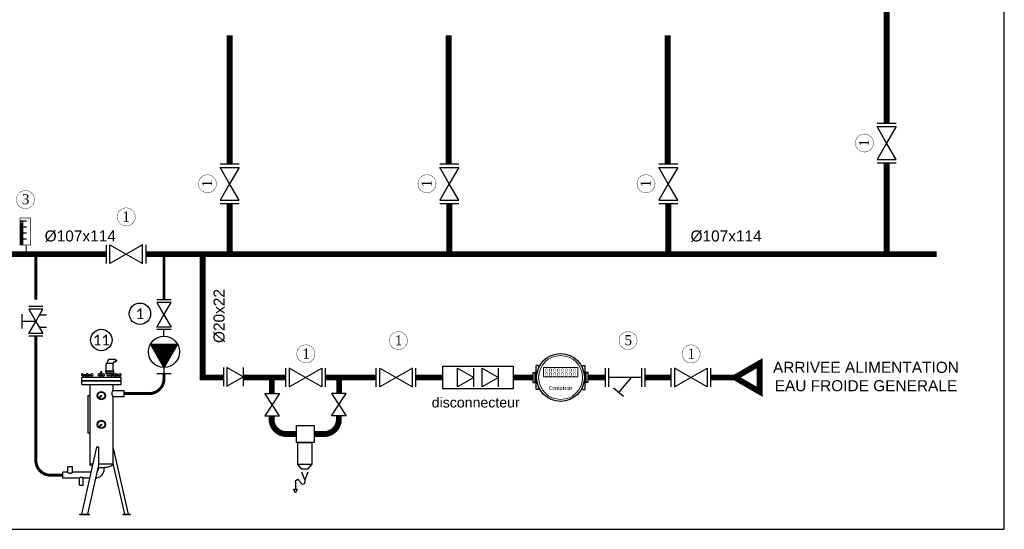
# Model space of a CAD drawing. Extents: x -18402 to 10376, y -5092 to 34139.
# Tile 2 of 78: x -17928 to -17259, y -407 to -60. Entities that reach past the tile are written whole.
import ezdxf
from ezdxf.enums import TextEntityAlignment as Align

# ---------------------------------------------------------------- set-up
doc = ezdxf.new("R2010")
doc.units = 0
for name, color, linetype in [('1', 7, 'Continuous'), ('CADRE', 7, 'Continuous'), ('RETOUR', 5, 'Continuous'), ('TRAITCONSTRUCTION', 7, 'Continuous'), ('Vannes', 7, 'Continuous')]:
    doc.layers.add(name, color=color, linetype=linetype)
doc.layers.add('RETOUR PRIMAIRE', color=7, linetype='Continuous', true_color=0x6f00ff)
doc.styles.add('ARIAL', font='arial.ttf')
doc.styles.add('Isocrate', font='calibri.ttf')

# ---------------------------------------------------------------- blocks, each defined once
blk = doc.blocks.new("vanne d'isolement")
for p, q in [((1.28, 2.7), (-1.28, 2.7)), ((1.28, 2.22), (-1.28, 2.22)), ((-1.28, 2.22), (0, 0)), ((0, 0), (1.28, 2.22)), ((-1.28, -2.22), (0, 0)), ((0, 0), (1.28, -2.22)), ((1.28, -2.22), (-1.28, -2.22)), ((1.28, -2.7), (-1.28, -2.7))]:
    blk.add_line(p, q)
blk = doc.blocks.new('thermomètre')
at = {"color": 7}
for p, q in [((0.82, 4.55), (-0.04, 4.55)), ((0.39, 4.42), (0.82, 4.42)), ((0.82, 4.28), (0.39, 4.28)), ((0.39, 4.14), (0.82, 4.14)), ((0.82, 3.72), (-0.04, 3.72)), ((0.82, 2.9), (-0.04, 2.9)), ((0.82, 4), (0.39, 4)), ((0.39, 3.86), (0.82, 3.86)), ((0.39, 3.59), (0.82, 3.59)), ((0.82, 3.45), (0.39, 3.45)), ((0.39, 3.31), (0.82, 3.31)), ((0.82, 3.17), (0.39, 3.17)), ((0.39, 3.03), (0.82, 3.03)), ((0.39, 2.76), (0.82, 2.76)), ((0.82, 2.07), (-0.04, 2.07)), ((0.82, 2.62), (0.39, 2.62)), ((0.39, 2.48), (0.82, 2.48)), ((0.82, 2.34), (0.39, 2.34)), ((0.39, 2.2), (0.82, 2.2)), ((0.39, 1.93), (0.82, 1.93)), ((0.82, 1.79), (0.39, 1.79)), ((0.39, 1.65), (0.82, 1.65)), ((0.82, 1.51), (0.39, 1.51)), ((0.39, 1.37), (0.82, 1.37))]:
    blk.add_line(p, q, dxfattribs=at)
at = {"color": 7, "const_width": 0.1}
blk.add_lwpolyline([(0.82, 1.24), (-0.6, 1.24), (-0.6, 4.9), (0.82, 4.9)], close=True, dxfattribs=at)
blk.add_lwpolyline([(0, 0), (0, 1.24)], dxfattribs=at)
blk = doc.blocks.new("débit d'extraction")
blk.add_circle((0, 0), 15)
at = {"style": 'Isocrate'}
blk.add_attdef('DEBIT', text='', height=12, dxfattribs=at).set_placement((0, 0), align=Align.MIDDLE_CENTER)
blk = doc.blocks.new('Compteur')
at = {"linetype": 'Continuous'}
for p, q in [((-2.98, 1.63), (-3.3, 1.63)), ((-3.3, -1.63), (-3.3, 1.63)), ((-2.98, 1.63), (-2.98, 1.29)), ((2.98, 1.29), (2.98, 1.63)), ((2.98, 1.63), (3.3, 1.63)), ((3.3, 1.63), (3.3, -1.63)), ((-3.77, 0.67), (-3.77, -0.67)), ((-3.77, 0.67), (-3.44, 0.67)), ((-3.3, 0.79), (-3.44, 0.67)), ((-3.44, -0.67), (-3.44, 0.67)), ((3.3, 0.79), (3.44, 0.67)), ((3.77, 0.67), (3.44, 0.67)), ((3.44, 0.67), (3.44, -0.67)), ((3.77, -0.67), (3.77, 0.67)), ((-3.77, -0.67), (-3.44, -0.67)), ((-3.3, -0.79), (-3.44, -0.67)), ((-2.98, -1.29), (-2.98, -1.63)), ((2.98, -1.63), (2.98, -1.29)), ((3.3, -0.79), (3.44, -0.67)), ((3.77, -0.67), (3.44, -0.67)), ((-2.98, -1.63), (-3.3, -1.63)), ((2.98, -1.63), (3.3, -1.63))]:
    blk.add_line(p, q, dxfattribs=at)
at = {"linetype": 'Continuous', "lineweight": 0}
for p, q in [((2.36, 1.34), (-2.33, 1.34)), ((-2.33, 1.34), (-2.33, 0.07)), ((2.36, 0.07), (2.36, 1.34)), ((-2.33, 0.07), (2.36, 0.07))]:
    blk.add_line(p, q, dxfattribs=at)
at = {"linetype": 'Continuous', "lineweight": 0, "const_width": 0.067}
for points in [[(-2.05, 1.17), (-2.05, 0.77)], [(-2.05, 0.63), (-2.05, 0.23)], [(-1.99, 1.22), (-1.8, 1.22)], [(-1.99, 0.71), (-1.8, 0.71)], [(-1.99, 0.18), (-1.8, 0.18)], [(-1.73, 1.17), (-1.73, 0.77)], [(-1.73, 0.63), (-1.73, 0.23)], [(-1.52, 1.17), (-1.52, 0.77)], [(-1.52, 0.63), (-1.52, 0.23)], [(-1.46, 1.22), (-1.27, 1.22)], [(-1.46, 0.71), (-1.27, 0.71)], [(-1.46, 0.18), (-1.27, 0.18)], [(-1.2, 1.17), (-1.2, 0.77)], [(-1.2, 0.63), (-1.2, 0.23)], [(-0.97, 1.17), (-0.97, 0.77)], [(-0.97, 0.63), (-0.97, 0.23)], [(-0.9, 1.22), (-0.72, 1.22)], [(-0.9, 0.71), (-0.72, 0.71)], [(-0.9, 0.18), (-0.72, 0.18)], [(-0.64, 1.17), (-0.64, 0.77)], [(-0.64, 0.63), (-0.64, 0.23)], [(-0.43, 1.17), (-0.43, 0.77)], [(-0.43, 0.63), (-0.43, 0.23)], [(-0.37, 1.22), (-0.18, 1.22)], [(-0.37, 0.71), (-0.18, 0.71)], [(-0.37, 0.18), (-0.18, 0.18)], [(-0.11, 1.17), (-0.11, 0.77)], [(-0.11, 0.63), (-0.11, 0.23)], [(0.09, 1.17), (0.09, 0.77)], [(0.09, 0.63), (0.09, 0.23)], [(0.16, 1.22), (0.34, 1.22)], [(0.16, 0.71), (0.34, 0.71)], [(0.16, 0.18), (0.34, 0.18)], [(0.41, 1.17), (0.41, 0.77)], [(0.41, 0.63), (0.41, 0.23)], [(0.63, 1.17), (0.63, 0.77)], [(0.63, 0.63), (0.63, 0.23)], [(0.69, 1.22), (0.88, 1.22)], [(0.69, 0.71), (0.88, 0.71)], [(0.69, 0.18), (0.88, 0.18)], [(0.95, 1.17), (0.95, 0.77)], [(0.95, 0.63), (0.95, 0.23)], [(1.18, 1.17), (1.18, 0.77)], [(1.18, 0.63), (1.18, 0.23)], [(1.24, 1.22), (1.43, 1.22)], [(1.24, 0.71), (1.43, 0.71)], [(1.24, 0.18), (1.43, 0.18)], [(1.5, 1.17), (1.5, 0.77)], [(1.5, 0.63), (1.5, 0.23)], [(1.72, 1.17), (1.72, 0.77)], [(1.72, 0.63), (1.72, 0.23)], [(1.78, 1.22), (1.96, 1.22)], [(1.78, 0.71), (1.96, 0.71)], [(1.78, 0.18), (1.96, 0.18)], [(2.04, 1.17), (2.04, 0.77)], [(2.04, 0.63), (2.04, 0.23)]]:
    blk.add_lwpolyline(points, dxfattribs=at)
at = {"linetype": 'Continuous'}
blk.add_circle((0, 0), 3.25, dxfattribs=at)
at = {"linetype": 'Continuous', "lineweight": 0}
blk.add_circle((0, 0), 2.98, dxfattribs=at)
at = {"linetype": 'Continuous', "lineweight": 0, "style": 'Isocrate'}
blk.add_text('Compteur', height=0.5, dxfattribs=at).set_placement((0.01, -1.43), align=Align.MIDDLE_CENTER)
blk = doc.blocks.new('disconnecteur')
for p, q in [((2, 1.28), (2, -1.28)), ((2, 0), (4.22, 1.28)), ((4.22, -1.28), (2, 0)), ((4.22, 1.28), (4.22, -1.28)), ((5.36, 1.28), (5.36, -1.28)), ((5.36, 0), (7.58, 1.28)), ((7.58, -1.28), (5.36, 0)), ((7.58, 1.28), (7.58, -1.28))]:
    blk.add_line(p, q)
blk.add_lwpolyline([(0, 1.54), (9.58, 1.54), (9.58, -1.54), (0, -1.54)], close=True)
blk = doc.blocks.new('filtre')
for p, q in [((2.52, 2.59), (1.15, 1.45)), ((3.52, 0), (1.87, 1.98)), ((0, -1.28), (0, 1.28)), ((0.48, -1.28), (0.48, 1.28)), ((4.93, 0), (0.48, 0)), ((4.93, -1.28), (4.93, 1.28)), ((5.41, -1.28), (5.41, 1.28))]:
    blk.add_line(p, q)
blk = doc.blocks.new('clapet')
for p, q in [((-1.28, 2.7), (1.28, 2.7)), ((0, 2.7), (-1.28, 0.48)), ((1.28, 0.48), (0, 2.7)), ((-1.28, 0.48), (1.28, 0.48)), ((-1.28, 0), (1.28, 0))]:
    blk.add_line(p, q)

msp = doc.modelspace()

# ---------------------------------------------------------------- hatches: boundary and pattern name
at = {"layer": 'TRAITCONSTRUCTION', "linetype": 'Continuous'}
h = msp.add_hatch(dxfattribs=at)
h.set_pattern_fill('_U', color=256, scale=3.75, angle=1665, style=0, pattern_type=0)
h.set_pattern_definition([(225, (-18231.44867, 447.5887), (-0.33991476, 0.33991476), [])])
h.paths.add_polyline_path([(-17839.239, -280.86), (-17830.072, -296.738), (-17820.904, -280.86)])

# ---------------------------------------------------------------- linework, layer by layer
at = {"color": 7, "const_width": 0.25}
for points in [[(-17354.16, -150.389, 1), (-17354.16, -138.139, 1)], [(-17800.546, -178.069, 1), (-17800.546, -165.819, 1)], [(-17651.364, -178.069, 1), (-17651.364, -165.819, 1)], [(-17502.562, -178.069, 1), (-17502.562, -165.819, 1)], [(-17930.342, -182.713, 1), (-17918.092, -182.713, 1)], [(-17849.591, -194.485, -1), (-17861.841, -194.485, -1)], [(-17676.906, -278.513, 1), (-17664.656, -278.513, 1)], [(-17520.898, -278.513, 1), (-17508.648, -278.513, 1)], [(-17739.788, -287.595, 1), (-17727.538, -287.595, 1)], [(-17478.044, -287.595, 1), (-17465.794, -287.595, 1)]]:
    msp.add_lwpolyline(points, format="xyb", close=True, dxfattribs=at)
at = {"layer": '1', "color": 7}
for p, q in [((-17864.545, -294), (-17868.951, -294)), ((-17868.049, -291.634), (-17868.857, -294)), ((-17863.045, -291.375), (-17867.63, -291.375)), ((-17864.545, -298.406), (-17864.545, -294.094)), ((-17864.076, -292.875), (-17863.045, -292.875)), ((-17863.045, -292.875), (-17863.045, -291.375)), ((-17863.045, -291.563), (-17862.857, -291.75)), ((-17862.857, -292.5), (-17863.045, -292.688)), ((-17862.857, -291.75), (-17862.857, -292.5)), ((-17862.295, -291.75), (-17862.857, -291.75)), ((-17862.857, -292.5), (-17862.295, -292.5)), ((-17862.295, -291.75), (-17862.295, -292.5)), ((-17873, -301.61), (-17873, -299.906)), ((-17872.25, -301.61), (-17872.25, -299.906)), ((-17869.795, -299.344), (-17869.42, -298.406)), ((-17869.795, -299.344), (-17869.795, -299.531)), ((-17864.17, -299.344), (-17869.795, -299.344)), ((-17869.607, -299.719), (-17869.795, -299.531)), ((-17869.795, -299.531), (-17864.17, -299.531)), ((-17864.357, -299.719), (-17869.607, -299.719)), ((-17869.607, -299.719), (-17869.607, -300.656)), ((-17869.607, -300.656), (-17864.392, -300.656)), ((-17869.42, -298.406), (-17869.42, -294.469)), ((-17868.875, -300.656), (-17868.875, -302.063)), ((-17865.125, -300.656), (-17865.125, -301.61)), ((-17864.369, -299.719), (-17864.563, -299.719)), ((-17864.17, -299.344), (-17864.545, -298.406)), ((-17864.392, -299.719), (-17864.392, -300.656)), ((-17864.357, -299.719), (-17864.17, -299.531)), ((-17864.17, -299.531), (-17864.17, -299.344)), ((-17859.265, -303.656), (-17885.984, -303.656)), ((-17885.984, -305.906), (-17885.984, -303.656)), ((-17859.265, -305.906), (-17885.984, -305.906)), ((-17859.265, -306.094), (-17885.984, -306.094)), ((-17885.984, -308.344), (-17885.984, -306.094)), ((-17882.562, -303.382), (-17885.187, -303.382)), ((-17885.187, -303.382), (-17885.187, -303.656)), ((-17884.662, -303.382), (-17884.662, -303.039)), ((-17884.4, -301.675), (-17884.334, -301.61)), ((-17884.4, -302.05), (-17884.4, -301.675)), ((-17884.4, -301.675), (-17883.35, -301.675)), ((-17883.875, -301.675), (-17884.4, -301.741)), ((-17883.35, -301.741), (-17884.4, -301.872)), ((-17883.35, -301.872), (-17884.4, -302.003)), ((-17884.334, -301.61), (-17883.415, -301.61)), ((-17884.245, -302.069), (-17883.505, -302.069)), ((-17883.35, -302.003), (-17883.875, -302.069)), ((-17883.35, -301.675), (-17883.415, -301.61)), ((-17883.35, -302.05), (-17883.35, -301.675)), ((-17883.087, -302.988), (-17883.087, -303.119)), ((-17883.087, -303.382), (-17883.087, -303.039)), ((-17882.562, -303.382), (-17882.562, -303.656)), ((-17879.201, -303.382), (-17881.826, -303.382)), ((-17881.826, -303.382), (-17881.826, -303.656)), ((-17881.301, -303.382), (-17881.301, -303.039)), ((-17881.039, -301.675), (-17880.973, -301.61)), ((-17881.039, -302.05), (-17881.039, -301.675)), ((-17881.039, -301.675), (-17879.989, -301.675)), ((-17880.514, -301.675), (-17881.039, -301.741)), ((-17879.989, -301.741), (-17881.039, -301.872)), ((-17879.989, -301.872), (-17881.039, -302.003)), ((-17880.973, -301.61), (-17880.054, -301.61)), ((-17880.884, -302.069), (-17880.144, -302.069)), ((-17879.989, -302.003), (-17880.514, -302.069)), ((-17879.989, -301.675), (-17880.054, -301.61)), ((-17879.989, -302.05), (-17879.989, -301.675)), ((-17879.726, -302.988), (-17879.726, -303.119)), ((-17879.726, -303.382), (-17879.726, -303.039)), ((-17879.201, -303.382), (-17879.201, -303.656)), ((-17873.937, -303.382), (-17873.937, -303.656)), ((-17871.312, -303.382), (-17873.937, -303.382)), ((-17873.412, -303.382), (-17873.412, -303.039)), ((-17873.15, -301.675), (-17873.084, -301.61)), ((-17872.625, -301.675), (-17873.15, -301.741)), ((-17873.15, -301.675), (-17872.1, -301.675)), ((-17873.15, -302.05), (-17873.15, -301.675)), ((-17872.1, -301.741), (-17873.15, -301.872)), ((-17872.1, -301.872), (-17873.15, -302.003)), ((-17873.084, -301.61), (-17872.165, -301.61)), ((-17872.995, -302.069), (-17872.255, -302.069)), ((-17872.1, -302.003), (-17872.625, -302.069)), ((-17872.1, -301.675), (-17872.165, -301.61)), ((-17872.1, -302.05), (-17872.1, -301.675)), ((-17871.837, -302.988), (-17871.837, -303.119)), ((-17871.837, -303.382), (-17871.837, -303.039)), ((-17871.312, -303.382), (-17871.312, -303.656)), ((-17868.875, -302.063), (-17866.948, -302.063)), ((-17867.984, -302.063), (-17867.984, -303.656)), ((-17866.048, -303.382), (-17863.423, -303.382)), ((-17866.048, -303.382), (-17866.048, -303.656)), ((-17865.523, -302.988), (-17865.523, -303.119)), ((-17865.523, -303.382), (-17865.523, -303.039)), ((-17865.261, -301.675), (-17865.195, -301.61)), ((-17864.211, -301.675), (-17865.261, -301.675)), ((-17865.261, -302.05), (-17865.261, -301.675)), ((-17865.261, -301.741), (-17864.211, -301.872)), ((-17865.261, -301.872), (-17864.211, -302.003)), ((-17865.261, -302.003), (-17864.736, -302.069)), ((-17864.276, -301.61), (-17865.195, -301.61)), ((-17864.366, -302.069), (-17865.106, -302.069)), ((-17864.736, -301.675), (-17864.211, -301.741)), ((-17864.211, -301.675), (-17864.276, -301.61)), ((-17864.211, -302.05), (-17864.211, -301.675)), ((-17863.948, -303.382), (-17863.948, -303.039)), ((-17863.423, -303.382), (-17863.423, -303.656)), ((-17862.687, -303.382), (-17860.062, -303.382)), ((-17862.687, -303.382), (-17862.687, -303.656)), ((-17862.162, -302.988), (-17862.162, -303.119)), ((-17862.162, -303.382), (-17862.162, -303.039)), ((-17861.9, -301.675), (-17861.834, -301.61)), ((-17860.85, -301.675), (-17861.9, -301.675)), ((-17861.9, -302.05), (-17861.9, -301.675)), ((-17861.9, -301.741), (-17860.85, -301.872)), ((-17861.9, -301.872), (-17860.85, -302.003)), ((-17861.9, -302.003), (-17861.375, -302.069)), ((-17860.915, -301.61), (-17861.834, -301.61)), ((-17861.005, -302.069), (-17861.745, -302.069)), ((-17861.375, -301.675), (-17860.85, -301.741)), ((-17860.85, -301.675), (-17860.915, -301.61)), ((-17860.85, -302.05), (-17860.85, -301.675)), ((-17860.587, -303.382), (-17860.587, -303.039)), ((-17860.062, -303.382), (-17860.062, -303.656)), ((-17859.265, -305.906), (-17859.265, -303.656)), ((-17859.265, -308.344), (-17859.265, -306.094)), ((-17885.984, -308.344), (-17859.265, -308.344)), ((-17880.514, -308.344), (-17880.514, -362.344)), ((-17864.736, -308.344), (-17864.736, -311.625)), ((-17864.736, -308.344), (-17864.736, -312.563)), ((-17864.736, -312.563), (-17857.231, -312.563)), ((-17881.92, -315.844), (-17881.92, -341.156)), ((-17881.92, -315.844), (-17880.514, -315.844)), ((-17874.031, -317.531), (-17872.812, -315.938)), ((-17874.031, -317.531), (-17872.625, -316.125)), ((-17864.736, -316.5), (-17864.736, -362.344)), ((-17864.736, -316.5), (-17857.231, -316.5)), ((-17881.92, -341.156), (-17880.514, -341.156)), ((-17874.031, -337.125), (-17872.812, -335.531)), ((-17874.031, -337.125), (-17872.625, -335.719)), ((-17875.855, -350.906), (-17886.138, -396.563)), ((-17874.312, -350.906), (-17875.855, -350.906)), ((-17874.312, -361.969), (-17874.312, -350.906)), ((-17864.736, -350.719), (-17854.41, -396.563)), ((-17892.167, -364.313), (-17895.355, -364.313)), ((-17895.355, -368.063), (-17895.355, -364.313)), ((-17892.167, -368.063), (-17892.167, -364.313)), ((-17874.315, -361.968), (-17882.106, -396.563)), ((-17880.514, -362.344), (-17878.431, -362.344)), ((-17874.594, -365.531), (-17874.594, -364.704)), ((-17874.399, -362.344), (-17864.736, -362.344)), ((-17870.656, -365.719), (-17870.656, -364.704)), ((-17864.733, -361.968), (-17856.942, -396.563)), ((-17895.355, -368.063), (-17898.687, -368.063)), ((-17887.526, -372), (-17898.687, -372)), ((-17879.719, -368.063), (-17892.167, -368.063)), ((-17887.526, -376.705), (-17887.526, -372)), ((-17880.605, -372), (-17884.995, -372)), ((-17884.995, -376.705), (-17884.995, -372))]:
    msp.add_line(p, q, dxfattribs=at)
for points in [[(-17864.736, -312.563, 0.2098004), (-17864.974, -312.667, 0.0951897), (-17865.266, -313.139, 0.0519151), (-17865.423, -313.728, 0.0391463), (-17865.486, -314.531, 0.0391463), (-17865.423, -315.335, 0.051915), (-17865.266, -315.924, 0.0951896), (-17864.974, -316.395, 0.2098002), (-17864.736, -316.5, 0.2098001)], [(-17880.514, -362.344, 0.2158598), (-17880.218, -362.998, 0.0885601), (-17878.774, -363.871, 0.044436)], [(-17874.924, -364.676, 0.0368009), (-17871.141, -364.752, 0.042955), (-17867.929, -364.303, 0.0814793), (-17865.211, -363.193, 0.2608427), (-17864.736, -362.344, 0.2608415)], [(-17895.355, -368.063, 0.2429553), (-17895.282, -368.203, 0.0830392), (-17894.888, -368.394, 0.0412287), (-17894.415, -368.492, 0.0303168), (-17893.761, -368.531, 0.0303168), (-17893.106, -368.492, 0.0412287), (-17892.634, -368.394, 0.0830391), (-17892.239, -368.203, 0.242955), (-17892.167, -368.063, 0.242955)], [(-17884.995, -372, 0.242032), (-17885.053, -371.888, 0.0834128), (-17885.366, -371.735, 0.0415079), (-17885.741, -371.657, 0.0305393), (-17886.261, -371.625, 0.0305393), (-17886.78, -371.657, 0.0415078), (-17887.156, -371.735, 0.0834125), (-17887.469, -371.888, 0.2420311), (-17887.526, -372, 0.2420322)]]:
    msp.add_lwpolyline(points, format="xyb", dxfattribs=at)
for points in [[(-17887.344, -397.031), (-17887.344, -396.563), (-17880.969, -396.563), (-17880.969, -397.031)], [(-17857.751, -397.031), (-17857.751, -396.563), (-17853.064, -396.563), (-17853.064, -397.031)]]:
    msp.add_lwpolyline(points, close=True, dxfattribs=at)
for centre, radius in [((-17872.625, -315.938), 2.812), ((-17872.625, -315.938), 2.438), ((-17872.625, -313.781), 0.0938), ((-17873.75, -317.813), 0.188), ((-17872.625, -315.938), 0.188), ((-17871.5, -317.813), 0.188), ((-17872.625, -335.531), 2.812), ((-17872.625, -335.531), 2.438), ((-17872.625, -333.375), 0.0938), ((-17873.75, -337.406), 0.188), ((-17872.625, -335.531), 0.188), ((-17871.5, -337.406), 0.188)]:
    msp.add_circle(centre, radius, dxfattribs=at)
for centre, radius, start, end in [((-17868.951, -294.469), 0.469, 90.000002, 180.000005), ((-17867.63, -291.844), 0.469, 90.000002, 153.434954), ((-17862.926, -294.017), 1.621, 135.211641, 182.713339), ((-17872.625, -299.906), 0.375, 0, 180.000005), ((-17885.515, -301.741), 0.656, 12.020009, 278.627622), ((-17885.319, -303.039), 0.656, 0, 98.626928), ((-17884.245, -301.413), 0.656, 194.477506, 270.000001), ((-17883.505, -301.413), 0.656, 270.000001, 345.522495), ((-17882.431, -303.039), 0.656, 81.373071, 180.000005), ((-17882.234, -301.741), 0.656, 86.518785, 168.363289), ((-17882.154, -301.741), 0.656, 12.020009, 278.627622), ((-17882.234, -301.741), 0.656, 261.373144, 273.481211), ((-17881.958, -303.039), 0.656, 0, 98.626928), ((-17880.884, -301.413), 0.656, 194.477506, 270.000001), ((-17880.144, -301.413), 0.656, 270.000001, 345.522495), ((-17879.07, -303.039), 0.656, 81.373071, 180.000005), ((-17878.873, -301.741), 0.656, 261.373144, 168.363289), ((-17874.265, -301.741), 0.656, 12.020009, 281.621677), ((-17874.069, -303.039), 0.656, 0, 98.626928), ((-17872.995, -301.413), 0.656, 194.477506, 270.000001), ((-17872.255, -301.413), 0.656, 270.000001, 345.522495), ((-17871.181, -303.039), 0.656, 81.373071, 180.000005), ((-17870.984, -301.741), 0.656, 261.373144, 168.363289), ((-17866.376, -301.741), 0.656, 11.636711, 278.626857), ((-17866.179, -303.039), 0.656, 359.999983, 98.626928), ((-17865.106, -301.413), 0.656, 194.477506, 270.000001), ((-17864.366, -301.413), 0.656, 270.000001, 345.522495), ((-17863.292, -303.039), 0.656, 81.373071, 180.000005), ((-17863.095, -301.741), 0.656, 261.372379, 167.979992), ((-17863.015, -301.741), 0.656, 11.636711, 93.481213), ((-17863.015, -301.741), 0.656, 266.51879, 278.626857), ((-17862.819, -303.039), 0.656, 359.999983, 98.626928), ((-17861.745, -301.413), 0.656, 194.477506, 270.000001), ((-17861.005, -301.413), 0.656, 270.000001, 345.522495), ((-17859.931, -303.039), 0.656, 81.373071, 180.000005), ((-17859.734, -301.741), 0.656, 261.372379, 167.979992), ((-17876.937, -365.719), 6.281, 273.335865, 0.000003), ((-17877.125, -365.531), 2.531, 307.996589, 0.000003)]:
    msp.add_arc(centre, radius, start, end, dxfattribs=at)
at = {"layer": 'CADRE'}
msp.add_lwpolyline([(-18401.552, -406.786), (-17259.116, -406.786), (-17259.116, 626.996), (-18401.552, 626.996)], close=True, dxfattribs=at)
at = {"layer": 'RETOUR', "const_width": 4}
for points in [[(-17339.055, -130.748), (-17339.055, -43.323)], [(-17785.44, -158.429), (-17785.44, -71.004)], [(-17636.658, -158.429), (-17636.658, -71.004)], [(-17487.856, -158.429), (-17487.856, -71.004)], [(-17339.055, -157.779), (-17339.055, -219.805)], [(-17785.44, -185.459), (-17785.44, -219.805)], [(-17636.258, -185.459), (-17636.258, -219.805)], [(-17487.457, -185.459), (-17487.457, -219.805)], [(-17941.971, -219.805), (-17869.244, -219.805)], [(-17842.214, -219.805), (-17305.15, -219.805)], [(-17789.717, -303.61), (-17803.848, -303.61), (-17803.848, -219.805)], [(-17747.459, -303.61), (-17776.202, -303.61)], [(-17756.784, -303.61), (-17756.784, -314.597)], [(-17685.923, -303.61), (-17720.429, -303.61)], [(-17711.051, -303.61), (-17711.051, -314.597)], [(-17640.646, -303.61), (-17658.893, -303.61)], [(-17640.646, -303.61), (-17658.893, -303.61)], [(-17579.486, -303.61), (-17592.723, -303.61)], [(-17592.723, -303.61), (-17579.486, -303.61)], [(-17541.748, -303.61), (-17530.355, -303.61)], [(-17530.355, -303.61), (-17541.748, -303.61)], [(-17485.715, -303.61), (-17503.325, -303.61)], [(-17442.129, -303.61), (-17458.685, -303.61)], [(-17756.973, -329.677), (-17756.973, -332.033)], [(-17711.239, -329.677), (-17711.239, -332.033)], [(-17746.973, -342.033), (-17740.086, -342.033)], [(-17721.239, -342.033), (-17728.126, -342.033)]]:
    msp.add_lwpolyline(points, dxfattribs=at)
msp.add_lwpolyline([(-17425.394, -293.948), (-17442.129, -303.61), (-17425.394, -313.272)], close=True, dxfattribs=at)
for points in [[(-17746.973, -342.033), (-17746.973, -342.033, -0.4142136), (-17756.973, -332.033), (-17756.973, -332.033)], [(-17721.239, -342.033), (-17721.239, -342.033, 0.4142136), (-17711.239, -332.033), (-17711.239, -332.033)]]:
    msp.add_lwpolyline(points, format="xyb", dxfattribs=at)
at = {"layer": 'RETOUR PRIMAIRE', "const_width": 2}
for points in [[(-17917.125, -219.805), (-17917.125, -250.829)], [(-17830.072, -250.829), (-17830.072, -219.805)]]:
    msp.add_lwpolyline(points, dxfattribs=at)
for points in [[(-17917.125, -275.599), (-17917.125, -360.031, 0.4142136), (-17907.125, -370.031), (-17898.687, -370.031)], [(-17830.072, -301.204), (-17830.072, -304.531, -0.4142136), (-17840.072, -314.531), (-17857.231, -314.531)]]:
    msp.add_lwpolyline(points, format="xyb", dxfattribs=at)
at = {"layer": 'TRAITCONSTRUCTION', "color": 7}
for p, q in [((-17345.472, -130.748), (-17332.637, -130.748)), ((-17345.472, -133.148), (-17332.637, -133.148)), ((-17339.055, -144.264), (-17345.472, -133.148)), ((-17332.637, -133.148), (-17339.055, -144.264)), ((-17339.055, -144.264), (-17345.472, -155.379)), ((-17332.637, -155.379), (-17339.055, -144.264)), ((-17791.858, -158.429), (-17779.023, -158.429)), ((-17642.675, -158.429), (-17629.841, -158.429)), ((-17493.874, -158.429), (-17481.039, -158.429)), ((-17345.472, -155.379), (-17332.637, -155.379)), ((-17345.472, -157.779), (-17332.637, -157.779)), ((-17791.858, -160.829), (-17779.023, -160.829)), ((-17785.44, -171.944), (-17791.858, -160.829)), ((-17779.023, -160.829), (-17785.44, -171.944)), ((-17642.675, -160.829), (-17629.841, -160.829)), ((-17636.258, -171.944), (-17642.675, -160.829)), ((-17629.841, -160.829), (-17636.258, -171.944)), ((-17493.874, -160.829), (-17481.039, -160.829)), ((-17487.457, -171.944), (-17493.874, -160.829)), ((-17481.039, -160.829), (-17487.457, -171.944)), ((-17785.44, -171.944), (-17791.858, -183.059)), ((-17779.023, -183.059), (-17785.44, -171.944)), ((-17636.258, -171.944), (-17642.675, -183.059)), ((-17629.841, -183.059), (-17636.258, -171.944)), ((-17487.457, -171.944), (-17493.874, -183.059)), ((-17481.039, -183.059), (-17487.457, -171.944)), ((-17791.858, -183.059), (-17779.023, -183.059)), ((-17791.858, -185.459), (-17779.023, -185.459)), ((-17642.675, -183.059), (-17629.841, -183.059)), ((-17642.675, -185.459), (-17629.841, -185.459)), ((-17493.874, -183.059), (-17481.039, -183.059)), ((-17493.874, -185.459), (-17481.039, -185.459)), ((-17825.259, -250.829), (-17834.885, -250.829)), ((-17834.885, -252.629), (-17830.072, -260.965)), ((-17825.259, -252.629), (-17834.885, -252.629)), ((-17830.072, -260.965), (-17825.259, -252.629)), ((-17834.885, -269.302), (-17830.072, -260.965)), ((-17830.072, -260.965), (-17825.259, -269.302)), ((-17825.259, -269.302), (-17834.885, -269.302)), ((-17825.259, -271.102), (-17834.885, -271.102)), ((-17825.259, -301.204), (-17834.885, -301.204))]:
    msp.add_line(p, q, dxfattribs=at)
at = {"layer": 'TRAITCONSTRUCTION'}
for p, q in [((-17926.751, -260.65), (-17926.751, -270.276)), ((-17912.312, -255.327), (-17921.938, -255.327)), ((-17912.312, -257.127), (-17921.938, -257.127)), ((-17921.938, -257.127), (-17917.125, -265.463)), ((-17917.125, -265.463), (-17912.312, -257.127)), ((-17917.125, -265.463), (-17926.751, -265.463)), ((-17921.938, -273.799), (-17917.125, -265.463)), ((-17917.125, -265.463), (-17912.312, -273.799)), ((-17909.906, -261.295), (-17914.719, -261.295)), ((-17912.312, -273.799), (-17921.938, -273.799)), ((-17909.906, -269.631), (-17914.719, -269.631)), ((-17830.072, -275.567), (-17830.072, -271.102)), ((-17912.312, -275.599), (-17921.938, -275.599)), ((-17830.072, -296.738), (-17830.072, -301.204)), ((-17857.231, -316.5), (-17857.231, -312.563)), ((-17898.687, -372), (-17898.687, -368.063)), ((-17887.526, -376.705), (-17884.995, -376.705))]:
    msp.add_line(p, q, dxfattribs=at)
msp.add_lwpolyline([(-17820.904, -280.86), (-17830.072, -296.738), (-17839.239, -280.86)], close=True, dxfattribs=at)
msp.add_circle((-17830.072, -286.153), 10.586, dxfattribs=at)
at = {"layer": 'Vannes'}
for points in [[(-17761.535, -329.677), (-17751.655, -329.677), (-17761.535, -314.597), (-17751.655, -314.597), (-17761.535, -329.677)], [(-17706.299, -329.677), (-17716.179, -329.677), (-17706.299, -314.597), (-17716.179, -314.597), (-17706.299, -329.677)], [(-17740.086, -347.753), (-17740.086, -336.313), (-17728.126, -336.313), (-17728.126, -347.753), (-17740.086, -347.753)], [(-17739.046, -362.833), (-17739.046, -347.753), (-17729.686, -347.753), (-17729.686, -362.833), (-17739.046, -362.833)], [(-17732.286, -365.953), (-17736.446, -365.953), (-17739.046, -362.833)], [(-17732.286, -365.953), (-17729.686, -362.833)], [(-17740.606, -374.793), (-17740.606, -373.753), (-17739.046, -372.713), (-17738.006, -373.753), (-17737.486, -374.793)], [(-17734.366, -373.233), (-17734.366, -374.793), (-17734.886, -375.833), (-17735.926, -376.353), (-17736.446, -375.833), (-17737.486, -374.793)], [(-17732.286, -368.033), (-17734.366, -373.233), (-17736.446, -368.033)], [(-17740.606, -382.073), (-17742.166, -379.473), (-17739.566, -379.473), (-17740.606, -382.073)], [(-17740.606, -374.793), (-17740.606, -379.473)]]:
    msp.add_lwpolyline(points, dxfattribs=at)

# ---------------------------------------------------------------- block references
ref = msp.add_blockref("débit d'extraction", (-17846.435, -260.314), dxfattribs=dict(xscale=0.4845256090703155, yscale=0.4845256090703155, zscale=0.4845256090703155))
ref.add_attrib('DEBIT', '1', dxfattribs={"height": 7.268, "style": 'Isocrate'}).set_placement((-17846.435, -260.314), align=Align.MIDDLE)
ref = msp.add_blockref("débit d'extraction", (-17872.625, -278.147), dxfattribs=dict(xscale=0.4845256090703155, yscale=0.4845256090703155, zscale=0.4845256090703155))
ref.add_attrib('DEBIT', '11', dxfattribs={"height": 7.2679, "style": 'Isocrate'}).set_placement((-17872.625, -278.147), align=Align.MIDDLE)
at = {"layer": 'Vannes', "yscale": 5, "zscale": 5}
for name, p, xscale in [('thermomètre', (-17923.707, -219.805), -5), ('Compteur', (-17560.617, -303.61), 5)]:
    msp.add_blockref(name, p, dxfattribs=dict(at, xscale=xscale))
for name, p, xscale, rotation in [("vanne d'isolement", (-17855.729, -219.805), -5, 90), ('clapet', (-17789.717, -303.203), 5, 270), ("vanne d'isolement", (-17733.944, -303.61), -5, 270), ("vanne d'isolement", (-17672.408, -303.61), 5, 270), ('disconnecteur', (-17592.723, -303.61), 5, 180), ('filtre', (-17530.355, -303.61), -5, 180), ("vanne d'isolement", (-17472.2, -303.61), -5, 270)]:
    msp.add_blockref(name, p, dxfattribs=dict(at, xscale=xscale, rotation=rotation))

# ---------------------------------------------------------------- texts
at = {"attachment_point": 5, "rotation": 90, "style": 'ARIAL'}
for s, insert, char_height, width in [('{\\fTimes New Roman|b0|i0|c0|p18;\\C7;1}', (-17354.411, -144.127), 6.875, 137.20598), ('{\\fTimes New Roman|b0|i0|c0|p18;\\C7;1}', (-17800.796, -171.807), 6.875, 137.20598), ('{\\fTimes New Roman|b0|i0|c0|p18;\\C7;1}', (-17651.614, -171.807), 6.875, 137.20598), ('{\\fTimes New Roman|b0|i0|c0|p18;\\C7;1}', (-17502.813, -171.807), 6.875, 137.20598), ('%%C20x22', (-17792.514, -261.859), 7.5, 51.36073)]:
    msp.add_mtext(s, dxfattribs=dict(at, insert=insert, char_height=char_height, width=width))
at = {"attachment_point": 5, "style": 'ARIAL'}
for s, insert, char_height, width in [('{\\fTimes New Roman|b0|i0|c0|p18;\\C7;3}', (-17924.08, -182.463), 6.875, 137.20598), ('{\\fTimes New Roman|b0|i0|c0|p18;\\C7;1}', (-17855.853, -194.234), 6.875, 137.20598), ('%%C107x114', (-17886.952, -207.573), 7.5, 51.36073), ('%%C107x114', (-17448.123, -207.573), 7.5, 51.36073), ('{\\fTimes New Roman|b0|i0|c0|p18;\\C7;1}', (-17670.644, -278.263), 6.875, 137.20598), ('{\\fTimes New Roman|b0|i0|c0|p18;\\C7;5}', (-17514.636, -278.263), 6.875, 137.20598), ('{\\fTimes New Roman|b0|i0|c0|p18;\\C7;1}', (-17733.526, -287.345), 6.875, 137.20598), ('{\\fTimes New Roman|b0|i0|c0|p18;\\C7;1}', (-17471.782, -287.345), 6.875, 137.20598), ('ARRIVEE ALIMENTATION\\PEAU FROIDE GENERALE', (-17353.128, -302.994), 7.5, 137.20598)]:
    msp.add_mtext(s, dxfattribs=dict(at, insert=insert, char_height=char_height, width=width))
at = {"layer": 'Vannes', "insert": (-17648.166, -320.61), "char_height": 6.875, "width": 137.20598, "attachment_point": 4, "style": 'ARIAL'}
msp.add_mtext('disconnecteur', dxfattribs=at)

doc.saveas('drawing.dxf')
